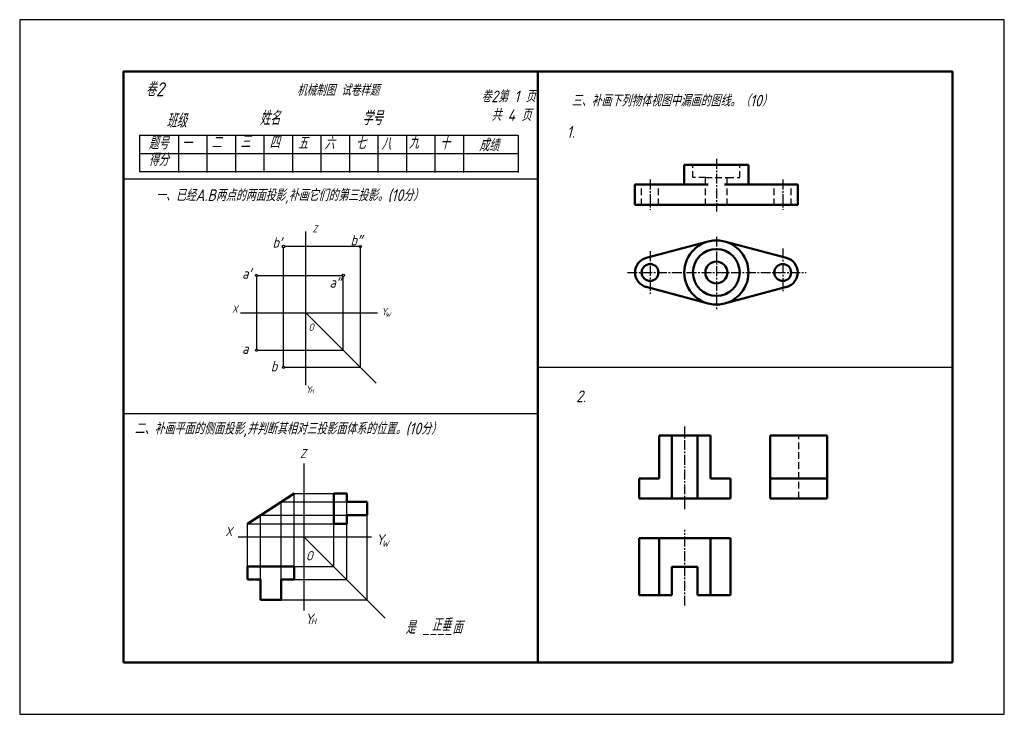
# Model space of a CAD drawing. Header units: millimetres. Extents: x 0 to 380, y 0 to 268.
import ezdxf

# ---------------------------------------------------------------- set-up
doc = ezdxf.new("R2010")
doc.units = ezdxf.units.MM
doc.header["$LTSCALE"] = 0.4
for name, pattern in [('CENTER2', [28.575, 19.05, -3.175, 3.175, -3.175]), ('DASHED', [19.05, 12.7, -6.35]), ('DASHED2', [9.525, 6.35, -3.175]), ('HIDDEN', [9.525, 6.35, -3.175])]:
    doc.linetypes.add(name, pattern=pattern)
for name, color, linetype, lineweight in [('图层8', 7, 'Continuous', 25), ('点画线层', 3, 'CENTER2', 25), ('答案层', 1, 'Continuous', 25), ('粗实线', 210, 'Continuous', 50), ('粗实线层', 7, 'Continuous', 50), ('虚线层', 2, 'DASHED', 25)]:
    doc.layers.add(name, color=color, linetype=linetype, lineweight=lineweight)
for name, color, linetype in [('细实线', 7, 'Continuous'), ('细实线层', 7, 'Continuous'), ('虚线', 52, 'DASHED2')]:
    doc.layers.add(name, color=color, linetype=linetype)
doc.styles.add('工程字体', font='gbeitc.shx', dxfattribs={"bigfont": 'gbcbig.shx'})
doc.styles.add('工程斜体', font='gbeitc.shx', dxfattribs={"bigfont": 'gbcbig.shx'})

msp = doc.modelspace()

# ---------------------------------------------------------------- linework, layer by layer
at = {"color": 7}
msp.add_lwpolyline([(0, 0), (380, 0), (380, 268), (0, 268)], close=True, dxfattribs=at)
at = {"layer": '点画线层', "color": 7, "ltscale": 0.5}
for p, q in [((268.88, 214.3), (268.88, 193.94)), ((243.28, 206.34), (243.28, 194.59)), ((294.48, 206.34), (294.48, 194.59)), ((268.88, 184.28), (268.88, 155.89)), ((243.28, 178.68), (243.28, 162.22)), ((294.48, 179.76), (294.48, 162.77)), ((234.55, 170.47), (303.47, 170.47)), ((256.67, 79.16), (256.67, 111.06)), ((256.67, 41.93), (256.67, 71.12))]:
    msp.add_line(p, q, dxfattribs=at)
at = {"layer": '答案层', "color": 1, "linetype": 'DASHED', "ltscale": 0.5}
msp.add_line((264.65, 207.07), (273.1, 207.07), dxfattribs=at)
at = {"layer": '答案层', "lineweight": 50, "ltscale": 0.3}
for p, q in [((265.7, 204.35), (256.5, 204.35)), ((281.26, 204.35), (272.06, 204.35))]:
    msp.add_line(p, q, dxfattribs=at)
at = {"layer": '答案层'}
for p, q in [((101.85, 134.28), (101.85, 180)), ((131.47, 180.5), (102.35, 180.5)), ((91.77, 169.35), (124.4, 169.35)), ((124.9, 140.45), (124.9, 168.85)), ((91.77, 140.45), (124.9, 140.45))]:
    msp.add_line(p, q, dxfattribs=at)
at = {"layer": '答案层', "linetype": 'HIDDEN'}
msp.add_line((300.67, 83.31), (300.67, 107.51), dxfattribs=at)
at = {"layer": '答案层', "color": 4}
for p, q in [((105.89, 85.24), (121.21, 85.24)), ((100.89, 81.98), (126.21, 81.98)), ((126.21, 52.03), (126.21, 81.98)), ((92.94, 76.79), (126.21, 76.79)), ((134.1, 44.14), (134.1, 76.79)), ((87.94, 73.53), (121.21, 73.53)), ((121.21, 57.03), (121.21, 73.53)), ((105.89, 57.03), (121.21, 57.03)), ((105.89, 52.03), (126.21, 52.03)), ((100.89, 44.14), (134.1, 44.14))]:
    msp.add_line(p, q, dxfattribs=at)
at = {"layer": '答案层', "lineweight": 50}
for p, q in [((121.21, 73.53), (121.21, 85.24)), ((121.21, 85.24), (126.21, 85.24)), ((126.21, 85.24), (126.21, 81.98)), ((126.21, 81.98), (134.1, 81.98)), ((134.1, 81.98), (134.1, 76.79)), ((134.1, 76.79), (126.21, 76.79)), ((126.21, 73.53), (126.21, 76.79)), ((121.21, 73.53), (126.21, 73.53)), ((246.77, 67.91), (246.77, 45.91)), ((266.57, 67.91), (266.57, 45.91))]:
    msp.add_line(p, q, dxfattribs=at)
at = {"layer": '答案层', "ltscale": 0.5}
for centre in [(101.85, 180.5), (124.9, 169.35)]:
    msp.add_circle(centre, 0.5, dxfattribs=at)
at = {"layer": '粗实线', "color": 7}
msp.add_line((200, 248), (200, 20), dxfattribs=at)
msp.add_lwpolyline([(40, 20), (360, 20), (360, 248), (40, 248)], close=True, dxfattribs=at)
at = {"layer": '粗实线层', "color": 7, "ltscale": 0.5}
for p, q in [((256.5, 211.95), (268.88, 211.95)), ((256.5, 204.35), (256.5, 211.95)), ((281.26, 211.95), (268.88, 211.95)), ((281.26, 204.35), (281.26, 211.95)), ((237.47, 204.35), (256.5, 204.35)), ((237.47, 196.52), (237.47, 204.35)), ((300.29, 204.35), (281.26, 204.35)), ((300.29, 196.52), (300.29, 204.35)), ((237.47, 196.52), (268.88, 196.52)), ((300.29, 196.52), (268.88, 196.52)), ((241.79, 176.08), (265.7, 182.44)), ((295.97, 176.08), (272.06, 182.44)), ((241.79, 164.87), (265.7, 158.51)), ((295.97, 164.87), (272.06, 158.51)), ((246.77, 91.01), (246.77, 107.51)), ((246.77, 107.51), (266.57, 107.51)), ((251.72, 83.31), (251.72, 107.51)), ((261.62, 83.31), (261.62, 107.51)), ((266.57, 91.01), (266.57, 107.51)), ((289.67, 83.31), (289.67, 107.51)), ((289.67, 107.51), (311.67, 107.51)), ((311.67, 107.51), (311.67, 83.31)), ((239.07, 83.31), (239.07, 91.01)), ((239.07, 91.01), (246.77, 91.01)), ((274.27, 91.01), (266.57, 91.01)), ((274.27, 83.31), (274.27, 91.01)), ((289.67, 91.01), (311.67, 91.01)), ((87.94, 73.53), (105.89, 85.24)), ((239.07, 83.31), (274.27, 83.31)), ((311.67, 83.31), (289.67, 83.31)), ((239.07, 67.91), (239.07, 45.91)), ((274.27, 67.91), (239.07, 67.91)), ((274.27, 45.91), (274.27, 67.91)), ((105.89, 57.03), (87.94, 57.03)), ((87.94, 57.03), (87.94, 52.03)), ((105.89, 57.03), (105.89, 52.03)), ((251.72, 45.91), (251.72, 56.91)), ((251.72, 56.91), (261.62, 56.91)), ((261.62, 45.91), (261.62, 56.91)), ((87.94, 52.03), (92.94, 52.03)), ((92.94, 52.03), (92.94, 44.14)), ((105.89, 52.03), (100.89, 52.03)), ((100.89, 52.03), (100.89, 44.14)), ((239.07, 45.91), (251.72, 45.91)), ((261.62, 45.91), (274.27, 45.91)), ((100.89, 44.14), (92.94, 44.14))]:
    msp.add_line(p, q, dxfattribs=at)
for centre, radius in [((268.88, 170.47), 12.38), ((268.88, 170.47), 9.03), ((243.28, 170.47), 3.25), ((268.88, 170.47), 4.23), ((294.48, 170.47), 3.25)]:
    msp.add_circle(centre, radius, dxfattribs=at)
for centre, start, end in [((243.28, 170.47), 104.8813, 255.1187), ((294.48, 170.47), 284.8813, 75.1187)]:
    msp.add_arc(centre, 5.8, start, end, dxfattribs=at)
at = {"layer": '细实线', "color": 7}
for p, q in [((46.28, 223.41), (192.39, 223.41)), ((46.28, 223.41), (46.28, 209.41)), ((61.27, 223.41), (61.27, 209.05)), ((72.27, 223.41), (72.27, 209.05)), ((83.27, 223.41), (83.27, 209.05)), ((94.27, 223.41), (94.27, 209.05)), ((105.27, 223.41), (105.27, 209.05)), ((116.27, 223.41), (116.27, 209.05)), ((127.27, 223.41), (127.27, 209.05)), ((138.27, 223.41), (138.27, 209.05)), ((149.27, 223.41), (149.27, 209.05)), ((160.27, 223.41), (160.27, 209.05)), ((171.27, 223.41), (171.27, 209.05)), ((192.39, 223.41), (192.39, 209.05)), ((46.28, 216.41), (192.39, 216.41)), ((46.28, 209.41), (192.39, 209.41)), ((40, 206.6), (200, 206.6)), ((200, 134), (360, 134)), ((40, 116), (200, 116))]:
    msp.add_line(p, q, dxfattribs=at)
at = {"layer": '细实线层', "color": 7, "ltscale": 0.5}
for p, q in [((110.45, 126.93), (110.45, 186.27)), ((131.47, 133.88), (131.47, 180.1)), ((91.37, 168.95), (91.37, 140.85)), ((85.17, 154.9), (138.06, 154.9)), ((110.45, 154.9), (137.56, 127.79)), ((102.25, 133.88), (131.47, 133.88)), ((109.71, 96.79), (109.71, 40.04)), ((105.89, 57.03), (105.89, 85.24)), ((100.89, 52.03), (100.89, 81.98)), ((92.94, 52.03), (92.94, 76.79)), ((87.94, 57.03), (87.94, 73.53)), ((84.3, 68.53), (135.8, 68.53)), ((109.71, 68.53), (141.1, 37.15))]:
    msp.add_line(p, q, dxfattribs=at)
for centre in [(131.47, 180.5), (91.37, 169.35), (91.37, 140.45), (101.85, 133.88)]:
    msp.add_circle(centre, 0.4, dxfattribs=at)
at = {"layer": '虚线层', "color": 7, "ltscale": 0.5}
for p, q in [((259.85, 207.07), (259.85, 211.95)), ((277.91, 207.07), (277.91, 211.95)), ((264.65, 207.07), (259.85, 207.07)), ((264.65, 196.52), (264.65, 207.07)), ((273.1, 196.52), (273.1, 207.07)), ((273.1, 207.07), (277.91, 207.07)), ((240.03, 196.52), (240.03, 204.35)), ((246.52, 196.52), (246.52, 204.35)), ((291.24, 196.52), (291.24, 204.35)), ((297.73, 196.52), (297.73, 204.35))]:
    msp.add_line(p, q, dxfattribs=at)

# ---------------------------------------------------------------- texts
at = {"layer": '图层8', "color": 7, "style": '工程字体'}
for s, p in [('一、已经A.B两点的两面投影,补画它们的第三投影。(10分）', (52.55, 198.04)), ('二、补画平面的侧面投影,并判断其相对三投影面体系的位置。(10分）', (44.35, 108))]:
    msp.add_text(s, height=4.5, dxfattribs=at).set_placement(p)
at = {"layer": '答案层', "ltscale": 0.5, "style": '工程斜体'}
for s, p in [('b′', (97.59, 180.09)), ('a″', (119.61, 164.64))]:
    msp.add_text(s, height=4, dxfattribs=at).set_placement(p)
at = {"layer": '答案层', "insert": (159.02, 36.99), "char_height": 4.9, "attachment_point": 1, "style": '工程斜体'}
msp.add_mtext('正垂', dxfattribs=at)
at = {"layer": '细实线', "color": 7, "style": '工程字体'}
for s, height, p in [('卷2', 5.4, (48.65, 238.46)), ('   机械制图 试卷样题', 4.32, (100, 238.64)), ('卷2第 1 页', 4.5, (178.15, 236.15)), ('三、补画下列物体视图中漏画的图线。（10）', 4.5, (213, 234.53)), ('班级', 5.4, (56.62, 226.33)), ('姓名', 5.4, (92.62, 227.33)), ('学号', 5.4, (132.22, 227.33)), ('共 4 页', 4.5, (182.04, 228.95)), ('题号', 4.8, (49.74, 217.99)), ('一', 4.8, (62.57, 217.99)), ('二', 4.8, (74.02, 218.25)), ('三', 4.8, (85.2, 218.52)), ('四', 4.8, (96.38, 218.25)), ('五', 4.8, (107.29, 217.99)), ('六', 4.8, (117.67, 217.99)), ('七', 4.8, (129.65, 217.99)), ('八', 4.8, (139.5, 217.72)), ('九', 4.8, (150.15, 218.25)), ('十', 4.8, (162.13, 217.99)), ('成绩', 4.8, (177.25, 217.21)), ('得分', 4.8, (49.74, 211.6))]:
    msp.add_text(s, height=height, dxfattribs=at).set_placement(p)
at = {"layer": '细实线层', "color": 7, "ltscale": 0.5, "style": '工程斜体'}
for s, height, p in [('Z', 2.8, (112.97, 185.92)), ('b″', 4, (127.69, 180.92)), ('a′', 4, (85.86, 168.08)), ('X', 2.8, (81.98, 154.96)), ('Y', 2.8, (139.59, 153.96)), ('W', 1.68, (141.14, 153.41)), ('O', 2.8, (111.47, 147.99)), ('a', 4, (85.85, 139.08)), ('b', 4, (96.91, 132.29)), ('Y', 2.8, (110.38, 123.96)), ('H', 1.68, (111.93, 123.86)), ('Y', 4.03, (137.55, 65.44)), ('W', 2.42, (139.78, 64.65)), ('O', 3.6, (110.48, 59.37)), ('Y', 4.03, (110.11, 34.81)), ('H', 2.42, (112.35, 34.67))]:
    msp.add_text(s, height=height, dxfattribs=at).set_placement(p)
at = {"layer": '细实线层', "color": 7, "attachment_point": 1, "style": '工程斜体'}
for s, insert, char_height, width in [('Z', (108.18, 102.36), 3.5, 3.4408), ('X', (79.34, 72.29), 3.5, 3.4408), ('是 ____面', (148.92, 36.03), 5, 39.5306)]:
    msp.add_mtext(s, dxfattribs=dict(at, insert=insert, char_height=char_height, width=width))
at = {"layer": '虚线', "color": 7, "style": '工程字体'}
for s, p in [('1.', (211.13, 222.43)), ('2.', (214.78, 120.43))]:
    msp.add_text(s, height=4.5, dxfattribs=at).set_placement(p)

doc.saveas('drawing.dxf')
